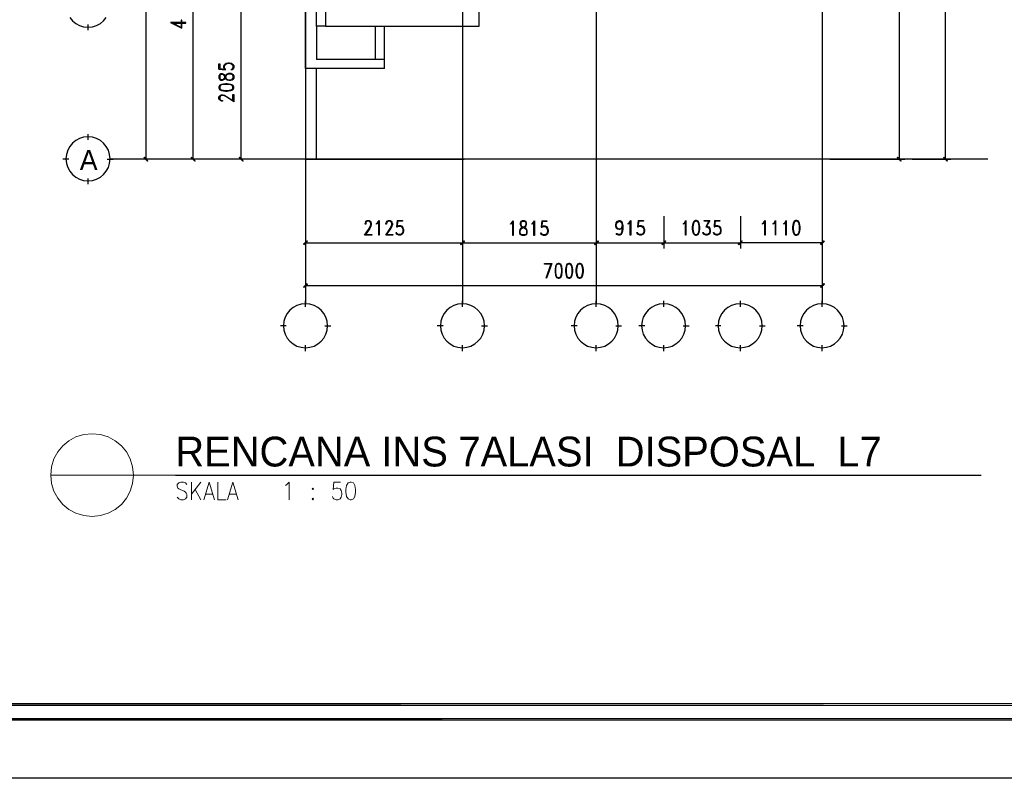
# Model space of a CAD drawing. Header units: millimetres. Extents: x 0 to 420, y 0 to 297.
# Tile 27 of 73: x 197 to 330, y 0 to 103. Entities that reach past the tile are written whole.
import ezdxf

# ---------------------------------------------------------------- set-up
doc = ezdxf.new("R2010")
doc.units = ezdxf.units.MM
for name, color, linetype in [('FILL_000000', 7, 'Continuous'), ('LINE_000000', 7, 'Continuous'), ('TEXT', 7, 'Continuous')]:
    doc.layers.add(name, color=color, linetype=linetype)

msp = doc.modelspace()

# ---------------------------------------------------------------- hatches: boundary and pattern name
at = {"layer": 'FILL_000000'}
h = msp.add_hatch(color=7, dxfattribs=at)
h.dxf.hatch_style = 1
h.paths.add_polyline_path([(213.87, 84.16), (213.78, 84.12), (214.33, 83.65), (213.87, 84.16)])
h = msp.add_hatch(color=7, dxfattribs=at)
h.dxf.hatch_style = 1
h.paths.add_polyline_path([(213.78, 84.12), (214.33, 83.65), (214.29, 83.61), (213.78, 84.12)])
h = msp.add_hatch(color=7, dxfattribs=at)
h.dxf.hatch_style = 1
h.paths.add_polyline_path([(220.22, 84.16), (220.18, 84.12), (220.73, 83.65), (220.22, 84.16)])
h = msp.add_hatch(color=7, dxfattribs=at)
h.dxf.hatch_style = 1
h.paths.add_polyline_path([(220.18, 84.12), (220.73, 83.65), (220.68, 83.61), (220.18, 84.12)])
h = msp.add_hatch(color=7, dxfattribs=at)
h.dxf.hatch_style = 1
h.paths.add_polyline_path([(226.74, 84.16), (226.7, 84.12), (227.25, 83.65), (226.74, 84.16)])
h = msp.add_hatch(color=7, dxfattribs=at)
h.dxf.hatch_style = 1
h.paths.add_polyline_path([(226.7, 84.12), (227.25, 83.65), (227.2, 83.61), (226.7, 84.12)])
h = msp.add_hatch(color=7, dxfattribs=at)
h.dxf.hatch_style = 1
h.paths.add_polyline_path([(315.89, 84.16), (315.85, 84.12), (316.4, 83.65), (315.89, 84.16)])
h = msp.add_hatch(color=7, dxfattribs=at)
h.dxf.hatch_style = 1
h.paths.add_polyline_path([(315.85, 84.12), (316.4, 83.65), (316.36, 83.61), (315.85, 84.12)])
h = msp.add_hatch(color=7, dxfattribs=at)
h.dxf.hatch_style = 1
h.paths.add_polyline_path([(322.16, 84.16), (322.11, 84.12), (322.66, 83.65), (322.16, 84.16)])
h = msp.add_hatch(color=7, dxfattribs=at)
h.dxf.hatch_style = 1
h.paths.add_polyline_path([(322.11, 84.12), (322.66, 83.65), (322.62, 83.61), (322.11, 84.12)])
h = msp.add_hatch(color=7, dxfattribs=at)
h.dxf.hatch_style = 1
h.paths.add_polyline_path([(235.92, 72.81), (235.46, 72.26), (235.42, 72.35), (235.92, 72.81)])
h = msp.add_hatch(color=7, dxfattribs=at)
h.dxf.hatch_style = 1
h.paths.add_polyline_path([(235.97, 72.77), (235.92, 72.81), (235.46, 72.26), (235.97, 72.77)])
h = msp.add_hatch(color=7, dxfattribs=at)
h.dxf.hatch_style = 1
h.paths.add_polyline_path([(256.67, 72.35), (256.71, 72.26), (257.17, 72.81), (256.67, 72.35)])
h = msp.add_hatch(color=7, dxfattribs=at)
h.dxf.hatch_style = 1
h.paths.add_polyline_path([(257.17, 72.81), (256.71, 72.26), (256.67, 72.31), (257.17, 72.81)])
h = msp.add_hatch(color=7, dxfattribs=at)
h.dxf.hatch_style = 1
h.paths.add_polyline_path([(256.71, 72.26), (257.17, 72.81), (257.22, 72.77), (256.71, 72.26)])
h = msp.add_hatch(color=7, dxfattribs=at)
h.dxf.hatch_style = 1
h.paths.add_polyline_path([(257.22, 72.73), (257.17, 72.81), (256.71, 72.26), (257.22, 72.73)])
h = msp.add_hatch(color=7, dxfattribs=at)
h.dxf.hatch_style = 1
h.paths.add_polyline_path([(275.34, 72.81), (274.87, 72.26), (274.83, 72.35), (275.34, 72.81)])
h = msp.add_hatch(color=7, dxfattribs=at)
h.dxf.hatch_style = 1
h.paths.add_polyline_path([(274.83, 72.31), (274.87, 72.26), (275.34, 72.81), (274.83, 72.31)])
h = msp.add_hatch(color=7, dxfattribs=at)
h.dxf.hatch_style = 1
h.paths.add_polyline_path([(275.38, 72.77), (275.34, 72.81), (274.87, 72.26), (275.38, 72.77)])
h = msp.add_hatch(color=7, dxfattribs=at)
h.dxf.hatch_style = 1
h.paths.add_polyline_path([(274.87, 72.26), (275.34, 72.81), (275.38, 72.73), (274.87, 72.26)])
h = msp.add_hatch(color=7, dxfattribs=at)
h.dxf.hatch_style = 1
h.paths.add_polyline_path([(283.97, 72.35), (284.01, 72.26), (284.48, 72.81), (283.97, 72.35)])
h = msp.add_hatch(color=7, dxfattribs=at)
h.dxf.hatch_style = 1
h.paths.add_polyline_path([(284.48, 72.81), (284.01, 72.26), (283.97, 72.35), (284.48, 72.81)])
h = msp.add_hatch(color=7, dxfattribs=at)
h.dxf.hatch_style = 1
h.paths.add_polyline_path([(284.01, 72.26), (284.48, 72.81), (284.52, 72.77), (284.01, 72.26)])
h = msp.add_hatch(color=7, dxfattribs=at)
h.dxf.hatch_style = 1
h.paths.add_polyline_path([(284.52, 72.77), (284.48, 72.81), (284.01, 72.26), (284.52, 72.77)])
h = msp.add_hatch(color=7, dxfattribs=at)
h.dxf.hatch_style = 1
h.paths.add_polyline_path([(294.3, 72.35), (294.39, 72.26), (294.81, 72.81), (294.3, 72.35)])
h = msp.add_hatch(color=7, dxfattribs=at)
h.dxf.hatch_style = 1
h.paths.add_polyline_path([(294.81, 72.81), (294.39, 72.26), (294.3, 72.35), (294.81, 72.81)])
h = msp.add_hatch(color=7, dxfattribs=at)
h.dxf.hatch_style = 1
h.paths.add_polyline_path([(294.39, 72.26), (294.81, 72.81), (294.85, 72.77), (294.39, 72.26)])
h = msp.add_hatch(color=7, dxfattribs=at)
h.dxf.hatch_style = 1
h.paths.add_polyline_path([(294.85, 72.77), (294.81, 72.81), (294.39, 72.26), (294.85, 72.77)])
h = msp.add_hatch(color=7, dxfattribs=at)
h.dxf.hatch_style = 1
h.paths.add_polyline_path([(305.44, 72.35), (305.48, 72.26), (305.9, 72.81), (305.44, 72.35)])
h = msp.add_hatch(color=7, dxfattribs=at)
h.dxf.hatch_style = 1
h.paths.add_polyline_path([(305.48, 72.26), (305.9, 72.81), (305.99, 72.77), (305.48, 72.26)])
h = msp.add_hatch(color=7, dxfattribs=at)
h.dxf.hatch_style = 1
h.paths.add_polyline_path([(235.92, 67.06), (235.46, 66.51), (235.42, 66.55), (235.92, 67.06)])
h = msp.add_hatch(color=7, dxfattribs=at)
h.dxf.hatch_style = 1
h.paths.add_polyline_path([(235.97, 66.97), (235.92, 67.06), (235.46, 66.51), (235.97, 66.97)])
h = msp.add_hatch(color=7, dxfattribs=at)
h.dxf.hatch_style = 1
h.paths.add_polyline_path([(305.44, 66.55), (305.48, 66.51), (305.9, 67.06), (305.44, 66.55)])
h = msp.add_hatch(color=7, dxfattribs=at)
h.dxf.hatch_style = 1
h.paths.add_polyline_path([(305.48, 66.51), (305.9, 67.06), (305.99, 66.97), (305.48, 66.51)])
h = msp.add_hatch(color=7, dxfattribs=at)
h.dxf.hatch_style = 1
h.paths.add_polyline_path([(19.64, 10.12), (19.43, 9.86), (363.18, 10.12), (19.64, 10.12)])
h = msp.add_hatch(color=7, dxfattribs=at)
h.dxf.hatch_style = 1
h.paths.add_polyline_path([(19.43, 9.86), (363.18, 10.12), (363.18, 9.86), (19.43, 9.86)])
h = msp.add_hatch(color=7, dxfattribs=at)
h.dxf.hatch_style = 1
h.paths.add_polyline_path([(17.65, 8.09), (17.4, 7.87), (412.07, 8.09), (17.65, 8.09)])
h = msp.add_hatch(color=7, dxfattribs=at)
h.dxf.hatch_style = 1
h.paths.add_polyline_path([(17.4, 7.87), (412.07, 8.09), (412.28, 7.87), (17.4, 7.87)])

# ---------------------------------------------------------------- linework, layer by layer
at = {"layer": 'LINE_000000', "lineweight": 25}
for p, q in [((235.71, 255.65), (235.71, 64.3)), ((305.69, 255.65), (305.69, 64.3)), ((256.96, 246.63), (256.96, 64.3)), ((275.08, 246.63), (275.08, 64.3)), ((214.08, 83.9), (214.08, 243.88)), ((316.15, 83.9), (316.15, 134.62)), ((322.41, 83.9), (322.41, 134.62)), ((220.43, 124.63), (220.43, 83.9)), ((238.38, 123.87), (238.38, 101.9)), ((226.95, 83.9), (226.95, 104.73)), ((206.25, 101.35), (206.25, 102.15)), ((238.38, 101.9), (237.19, 101.9)), ((237.19, 101.9), (237.19, 97.41)), ((245.19, 97.41), (245.19, 101.9)), ((246.38, 97.41), (246.38, 101.9)), ((223.94, 96.1), (224.83, 96.01)), ((225.85, 96.22), (225.68, 96.01)), ((235.71, 96.18), (235.71, 83.9)), ((225.85, 95.25), (225.68, 95.46)), ((225.68, 94.61), (225.85, 94.83)), ((206.25, 86.49), (206.25, 87.29)), ((203.62, 83.9), (202.82, 83.9)), ((208.83, 83.9), (209.63, 83.9)), ((328.13, 83.9), (209.21, 83.9)), ((218.69, 83.9), (213.32, 83.9)), ((225.21, 83.9), (219.71, 83.9)), ((234.7, 83.9), (226.23, 83.9)), ((237.19, 83.9), (257.17, 83.9)), ((306.71, 83.9), (316.87, 83.9)), ((317.88, 83.9), (323.13, 83.9)), ((206.25, 80.48), (206.25, 81.28)), ((235.71, 76.16), (235.71, 71.8)), ((256.96, 76.16), (256.96, 71.8)), ((256.96, 76.16), (256.96, 71.76)), ((275.08, 76.16), (275.08, 71.8)), ((275.08, 76.16), (275.08, 71.76)), ((284.23, 76.16), (284.23, 71.8)), ((284.23, 76.16), (284.23, 71.8)), ((294.6, 76.16), (294.6, 71.8)), ((294.6, 76.16), (294.6, 71.8)), ((305.69, 76.16), (305.69, 71.8)), ((248.12, 75.57), (248.03, 74.72)), ((267.72, 75.52), (267.63, 74.68)), ((280.75, 75.57), (280.67, 74.72)), ((290.36, 75.57), (289.9, 74.72)), ((291.08, 75.57), (291.04, 74.72)), ((248.24, 73.66), (248.03, 73.83)), ((264.75, 73.79), (264.96, 73.62)), ((265.43, 73.62), (265.64, 73.79)), ((267.84, 73.62), (267.63, 73.79)), ((280.88, 73.66), (280.67, 73.83)), ((289.81, 73.66), (289.6, 73.83)), ((291.25, 73.66), (291.04, 73.83)), ((235.71, 72.56), (256.96, 72.56)), ((275.08, 72.52), (256.96, 72.52)), ((275.08, 72.56), (284.23, 72.56)), ((284.23, 72.56), (294.6, 72.56)), ((305.69, 72.56), (294.6, 72.56)), ((235.71, 71.08), (235.71, 66)), ((305.69, 71.08), (305.69, 66)), ((235.71, 66.76), (305.69, 66.76)), ((235.71, 63.88), (235.71, 64.69)), ((256.96, 63.88), (256.96, 64.69)), ((275.08, 63.88), (275.08, 64.69)), ((284.23, 63.88), (284.23, 64.69)), ((294.6, 63.88), (294.6, 64.69)), ((305.69, 63.88), (305.69, 64.69)), ((233.09, 61.3), (232.28, 61.3)), ((238.29, 61.3), (239.1, 61.3)), ((254.34, 61.3), (253.53, 61.3)), ((259.55, 61.3), (260.35, 61.3)), ((272.5, 61.3), (271.7, 61.3)), ((277.71, 61.3), (278.51, 61.3)), ((281.64, 61.3), (280.84, 61.3)), ((286.85, 61.3), (287.66, 61.3)), ((291.97, 61.3), (291.21, 61.3)), ((297.18, 61.3), (297.98, 61.3)), ((303.11, 61.3), (302.3, 61.3)), ((308.31, 61.3), (309.08, 61.3)), ((235.71, 57.87), (235.71, 58.67)), ((256.96, 57.87), (256.96, 58.67)), ((275.08, 57.87), (275.08, 58.67)), ((284.23, 57.87), (284.23, 58.67)), ((294.6, 57.87), (294.6, 58.67)), ((305.69, 57.87), (305.69, 58.67)), ((218.06, 41.06), (327.24, 41.06))]:
    msp.add_line(p, q, dxfattribs=at)
at = {"layer": 'LINE_000000', "lineweight": 18}
for p, q in [((201.17, 41.06), (218.06, 41.06)), ((220.26, 40.13), (220.26, 37.72)), ((221.53, 40.13), (220.26, 38.52)), ((220.73, 39.12), (221.53, 37.72)), ((222.17, 38.52), (223.1, 38.52)), ((225.38, 38.52), (226.31, 38.52))]:
    msp.add_line(p, q, dxfattribs=at)
at = {"layer": 'LINE_000000', "lineweight": 25}
for points in [[(0.21, 0), (0.21, 296.93), (420.16, 296.93), (420.16, 0), (0.21, 0)], [(223.94, 94.87), (224.07, 94.66), (224.24, 94.61), (224.45, 94.61), (224.62, 94.66), (224.71, 94.74), (224.83, 94.87), (224.92, 95.17), (225, 95.33), (225.09, 95.38), (225.3, 95.46), (225.59, 95.46), (225.76, 95.38), (225.85, 95.17), (225.85, 94.87), (225.76, 94.66), (225.59, 94.61), (225.3, 94.61), (225.09, 94.66), (225, 94.74), (224.92, 94.87), (224.83, 95.17), (224.71, 95.33), (224.62, 95.38), (224.45, 95.46), (224.24, 95.46), (224.07, 95.38), (223.94, 95.17), (223.94, 94.87)], [(223.94, 93.51), (224.07, 93.3), (224.32, 93.18), (224.83, 93.09), (225.09, 93.09), (225.59, 93.18), (225.85, 93.3), (225.98, 93.51), (225.98, 93.68), (225.85, 93.9), (225.59, 94.02), (225.09, 94.11), (224.83, 94.11), (224.32, 94.02), (224.07, 93.9), (223.94, 93.68), (223.94, 93.51)], [(209.21, 83.93), (209.15, 84.53), (208.98, 85.09), (208.7, 85.59), (208.34, 86.04), (207.9, 86.4), (207.39, 86.68), (206.83, 86.85), (206.23, 86.91), (205.63, 86.85), (205.07, 86.68), (204.56, 86.4), (204.12, 86.04), (203.75, 85.59), (203.48, 85.09), (203.3, 84.53), (203.24, 83.93), (203.3, 83.32), (203.48, 82.76), (203.75, 82.26), (204.12, 81.82), (204.56, 81.45), (205.07, 81.18), (205.63, 81), (206.23, 80.94), (206.83, 81), (207.39, 81.18), (207.9, 81.45), (208.34, 81.82), (208.7, 82.26), (208.98, 82.76), (209.15, 83.32), (209.21, 83.93)], [(245.66, 73.58), (245.62, 73.58), (245.62, 75.35), (245.45, 75.18), (245.32, 75.1), (245.32, 75.18), (245.45, 75.27), (245.66, 75.57), (245.66, 73.58)], [(263.82, 73.53), (263.78, 73.53), (263.78, 75.31), (263.61, 75.14), (263.48, 75.06), (263.48, 75.14), (263.61, 75.23), (263.82, 75.52), (263.82, 73.53)], [(265.05, 75.52), (264.84, 75.44), (264.75, 75.23), (264.75, 75.06), (264.84, 74.85), (264.92, 74.76), (265.05, 74.68), (265.35, 74.55), (265.47, 74.46), (265.56, 74.38), (265.64, 74.17), (265.64, 73.91), (265.56, 73.7), (265.35, 73.62), (265.05, 73.62), (264.84, 73.7), (264.75, 73.91), (264.75, 74.17), (264.84, 74.38), (264.92, 74.46), (265.05, 74.55), (265.35, 74.68), (265.47, 74.76), (265.56, 74.85), (265.64, 75.06), (265.64, 75.23), (265.56, 75.44), (265.35, 75.52), (265.05, 75.52)], [(266.7, 73.53), (266.62, 73.53), (266.62, 75.31), (266.49, 75.14), (266.36, 75.06), (266.36, 75.14), (266.49, 75.23), (266.7, 75.52), (266.7, 73.53)], [(279.74, 73.58), (279.65, 73.58), (279.65, 75.35), (279.53, 75.18), (279.4, 75.1), (279.4, 75.18), (279.53, 75.27), (279.74, 75.57), (279.74, 73.58)], [(287.23, 73.58), (287.19, 73.58), (287.19, 75.35), (287.02, 75.18), (286.89, 75.1), (286.89, 75.18), (287.02, 75.27), (287.23, 75.57), (287.23, 73.58)], [(288.54, 75.57), (288.33, 75.48), (288.16, 75.18), (288.08, 74.72), (288.08, 74.42), (288.16, 73.96), (288.33, 73.66), (288.54, 73.58), (288.67, 73.58), (288.88, 73.66), (289.01, 73.96), (289.09, 74.42), (289.09, 74.72), (289.01, 75.18), (288.88, 75.48), (288.67, 75.57), (288.54, 75.57)], [(297.98, 73.58), (297.9, 73.58), (297.9, 75.35), (297.73, 75.18), (297.6, 75.1), (297.6, 75.18), (297.73, 75.27), (297.98, 75.57), (297.98, 73.58)], [(299.38, 73.58), (299.34, 73.58), (299.34, 75.35), (299.17, 75.18), (299.04, 75.1), (299.04, 75.18), (299.17, 75.27), (299.38, 75.57), (299.38, 73.58)], [(300.82, 73.58), (300.74, 73.58), (300.74, 75.35), (300.61, 75.18), (300.48, 75.1), (300.48, 75.18), (300.61, 75.27), (300.82, 75.57), (300.82, 73.58)], [(302.09, 75.57), (301.88, 75.48), (301.75, 75.18), (301.67, 74.72), (301.67, 74.42), (301.75, 73.96), (301.88, 73.66), (302.09, 73.58), (302.26, 73.58), (302.47, 73.66), (302.6, 73.96), (302.68, 74.42), (302.68, 74.72), (302.6, 75.18), (302.47, 75.48), (302.26, 75.57), (302.09, 75.57)], [(269.92, 69.77), (269.71, 69.68), (269.54, 69.38), (269.49, 68.92), (269.49, 68.62), (269.54, 68.16), (269.71, 67.86), (269.92, 67.78), (270.04, 67.78), (270.26, 67.86), (270.43, 68.16), (270.47, 68.62), (270.47, 68.92), (270.43, 69.38), (270.26, 69.68), (270.04, 69.77), (269.92, 69.77)], [(271.36, 69.77), (271.1, 69.68), (270.98, 69.38), (270.89, 68.92), (270.89, 68.62), (270.98, 68.16), (271.1, 67.86), (271.36, 67.78), (271.48, 67.78), (271.7, 67.86), (271.82, 68.16), (271.91, 68.62), (271.91, 68.92), (271.82, 69.38), (271.7, 69.68), (271.48, 69.77), (271.36, 69.77)], [(272.75, 69.77), (272.54, 69.68), (272.42, 69.38), (272.33, 68.92), (272.33, 68.62), (272.42, 68.16), (272.54, 67.86), (272.75, 67.78), (272.92, 67.78), (273.13, 67.86), (273.26, 68.16), (273.35, 68.62), (273.35, 68.92), (273.26, 69.38), (273.13, 69.68), (272.92, 69.77), (272.75, 69.77)], [(238.68, 61.32), (238.61, 61.92), (238.44, 62.48), (238.17, 62.99), (237.8, 63.43), (237.36, 63.79), (236.85, 64.07), (236.29, 64.24), (235.69, 64.3), (235.09, 64.24), (234.53, 64.07), (234.02, 63.79), (233.58, 63.43), (233.22, 62.99), (232.94, 62.48), (232.77, 61.92), (232.71, 61.32), (232.77, 60.72), (232.94, 60.16), (233.22, 59.65), (233.58, 59.21), (234.02, 58.85), (234.53, 58.57), (235.09, 58.4), (235.69, 58.34), (236.29, 58.4), (236.85, 58.57), (237.36, 58.85), (237.8, 59.21), (238.17, 59.65), (238.44, 60.16), (238.61, 60.72), (238.68, 61.32)], [(259.93, 61.32), (259.87, 61.92), (259.69, 62.48), (259.42, 62.99), (259.05, 63.43), (258.61, 63.79), (258.1, 64.07), (257.54, 64.24), (256.94, 64.3), (256.34, 64.24), (255.78, 64.07), (255.27, 63.79), (254.83, 63.43), (254.47, 62.99), (254.19, 62.48), (254.02, 61.92), (253.96, 61.32), (254.02, 60.72), (254.19, 60.16), (254.47, 59.65), (254.83, 59.21), (255.27, 58.85), (255.78, 58.57), (256.34, 58.4), (256.94, 58.34), (257.54, 58.4), (258.1, 58.57), (258.61, 58.85), (259.05, 59.21), (259.42, 59.65), (259.69, 60.16), (259.87, 60.72), (259.93, 61.32)], [(278.05, 61.32), (277.98, 61.92), (277.81, 62.48), (277.54, 62.99), (277.17, 63.43), (276.73, 63.79), (276.22, 64.07), (275.66, 64.24), (275.06, 64.3), (274.46, 64.24), (273.9, 64.07), (273.39, 63.79), (272.95, 63.43), (272.59, 62.99), (272.31, 62.48), (272.14, 61.92), (272.08, 61.32), (272.14, 60.72), (272.31, 60.16), (272.59, 59.65), (272.95, 59.21), (273.39, 58.85), (273.9, 58.57), (274.46, 58.4), (275.06, 58.34), (275.66, 58.4), (276.22, 58.57), (276.73, 58.85), (277.17, 59.21), (277.54, 59.65), (277.81, 60.16), (277.98, 60.72), (278.05, 61.32)], [(287.19, 61.32), (287.13, 61.92), (286.95, 62.48), (286.68, 62.99), (286.32, 63.43), (285.87, 63.79), (285.37, 64.07), (284.81, 64.24), (284.2, 64.3), (283.6, 64.24), (283.04, 64.07), (282.54, 63.79), (282.09, 63.43), (281.73, 62.99), (281.45, 62.48), (281.28, 61.92), (281.22, 61.32), (281.28, 60.72), (281.45, 60.16), (281.73, 59.65), (282.09, 59.21), (282.54, 58.85), (283.04, 58.57), (283.6, 58.4), (284.2, 58.34), (284.81, 58.4), (285.37, 58.57), (285.87, 58.85), (286.32, 59.21), (286.68, 59.65), (286.95, 60.16), (287.13, 60.72), (287.19, 61.32)], [(297.56, 61.32), (297.5, 61.92), (297.33, 62.48), (297.05, 62.99), (296.69, 63.43), (296.25, 63.79), (295.74, 64.07), (295.18, 64.24), (294.58, 64.3), (293.98, 64.24), (293.41, 64.07), (292.91, 63.79), (292.47, 63.43), (292.1, 62.99), (291.83, 62.48), (291.65, 61.92), (291.59, 61.32), (291.65, 60.72), (291.83, 60.16), (292.1, 59.65), (292.47, 59.21), (292.91, 58.85), (293.41, 58.57), (293.98, 58.4), (294.58, 58.34), (295.18, 58.4), (295.74, 58.57), (296.25, 58.85), (296.69, 59.21), (297.05, 59.65), (297.33, 60.16), (297.5, 60.72), (297.56, 61.32)], [(308.65, 61.32), (308.59, 61.92), (308.42, 62.48), (308.14, 62.99), (307.78, 63.43), (307.34, 63.79), (306.83, 64.07), (306.27, 64.24), (305.67, 64.3), (305.07, 64.24), (304.51, 64.07), (304, 63.79), (303.56, 63.43), (303.19, 62.99), (302.92, 62.48), (302.74, 61.92), (302.68, 61.32), (302.74, 60.72), (302.92, 60.16), (303.19, 59.65), (303.56, 59.21), (304, 58.85), (304.51, 58.57), (305.07, 58.4), (305.67, 58.34), (306.27, 58.4), (306.83, 58.57), (307.34, 58.85), (307.78, 59.21), (308.14, 59.65), (308.42, 60.16), (308.59, 60.72), (308.65, 61.32)]]:
    msp.add_lwpolyline(points, close=True, dxfattribs=at)
for points in [[(237.19, 101.9), (237.19, 117.39), (237.19, 123.87)], [(238.38, 101.9), (259.21, 101.9), (259.21, 123.87)], [(203.75, 103.09), (204.12, 102.64), (204.56, 102.28), (205.07, 102), (205.63, 101.83), (206.23, 101.77), (206.83, 101.83), (207.39, 102), (207.9, 102.28), (208.34, 102.64), (208.7, 103.09)], [(246.38, 96.18), (235.71, 96.18), (235.71, 103.89)], [(218.95, 101.68), (217.72, 102.32), (219.46, 102.32), (219.46, 102.4), (217.42, 102.4), (218.95, 101.64), (218.95, 102.7), (218.86, 102.7), (218.86, 101.68)], [(246.38, 96.18), (246.38, 97.41), (237.19, 97.41)], [(223.94, 96.1), (223.94, 96.82), (224.07, 96.82), (224.07, 96.18), (224.71, 96.1), (224.62, 96.31), (224.62, 96.52), (224.71, 96.73), (224.92, 96.9), (225.21, 96.94), (225.38, 96.94), (225.68, 96.9), (225.85, 96.73), (225.98, 96.52), (225.98, 96.31), (225.85, 96.1), (225.76, 96.01), (225.59, 95.97), (225.59, 96.01)], [(224.83, 96.01), (224.83, 96.1), (224.71, 96.22), (224.71, 96.52), (224.83, 96.73), (225.09, 96.9)], [(224.71, 96.6), (224.92, 96.82), (225.21, 96.9), (225.38, 96.9), (225.68, 96.82), (225.85, 96.6)], [(225.47, 96.9), (225.76, 96.73), (225.85, 96.52), (225.85, 96.31), (225.76, 96.1), (225.59, 96.01)], [(235.71, 83.9), (237.19, 83.9), (237.19, 96.18)], [(224.07, 94.74), (224.24, 94.66), (224.45, 94.66), (224.62, 94.74), (224.71, 94.87), (224.83, 95.17), (224.92, 95.33), (225.09, 95.46), (225.3, 95.55), (225.59, 95.55), (225.76, 95.46), (225.85, 95.38), (225.98, 95.17), (225.98, 94.87), (225.85, 94.66), (225.76, 94.61), (225.59, 94.53), (225.3, 94.53), (225.09, 94.61), (224.92, 94.74), (224.83, 94.87), (224.71, 95.17), (224.62, 95.33), (224.45, 95.38), (224.24, 95.38), (224.07, 95.33)], [(224.16, 95.38), (224.07, 95.17), (224.07, 94.87), (224.16, 94.66)], [(225.85, 93.81), (225.59, 93.94), (225.09, 94.02), (224.83, 94.02), (224.32, 93.94), (224.07, 93.81)], [(224.16, 93.9), (224.07, 93.68), (224.07, 93.51), (224.16, 93.3)], [(224.07, 93.39), (224.32, 93.26), (224.83, 93.18), (225.09, 93.18), (225.59, 93.26), (225.85, 93.39)], [(225.76, 93.3), (225.85, 93.51), (225.85, 93.68), (225.76, 93.9)], [(225.85, 91.74), (225.85, 92.67), (225.98, 92.67), (225.98, 91.65), (225, 92.33), (224.71, 92.46), (224.54, 92.54), (224.32, 92.54), (224.16, 92.46), (224.07, 92.33), (224.07, 92.03), (224.16, 91.91), (224.32, 91.82), (224.45, 91.82), (224.45, 91.74), (224.32, 91.74), (224.16, 91.82), (224.07, 91.91), (223.94, 92.03), (223.94, 92.33), (224.07, 92.46), (224.16, 92.54), (224.32, 92.58), (224.54, 92.58), (224.71, 92.54), (225, 92.37), (225.98, 91.74)], [(243.76, 73.66), (244.69, 73.66), (244.69, 73.58), (243.67, 73.58), (244.31, 74.51), (244.47, 74.8), (244.52, 74.97), (244.52, 75.18), (244.47, 75.35), (244.31, 75.48), (244.05, 75.48), (243.88, 75.35), (243.84, 75.18), (243.84, 75.1), (243.76, 75.1), (243.76, 75.18), (243.84, 75.35), (243.88, 75.48), (244.05, 75.57), (244.31, 75.57), (244.47, 75.48), (244.52, 75.35), (244.6, 75.18), (244.6, 74.97), (244.52, 74.8), (244.39, 74.51), (243.76, 73.58)], [(246.59, 73.66), (247.52, 73.66), (247.52, 73.58), (246.55, 73.58), (247.18, 74.51), (247.31, 74.8), (247.4, 74.97), (247.4, 75.18), (247.31, 75.35), (247.18, 75.48), (246.89, 75.48), (246.76, 75.35), (246.68, 75.18), (246.68, 75.1), (246.59, 75.1), (246.59, 75.18), (246.68, 75.35), (246.76, 75.48), (246.89, 75.57), (247.18, 75.57), (247.31, 75.48), (247.4, 75.35), (247.48, 75.18), (247.48, 74.97), (247.4, 74.8), (247.27, 74.51), (246.59, 73.58)], [(248.12, 75.57), (248.84, 75.57), (248.84, 75.48), (248.16, 75.48), (248.12, 74.8), (248.33, 74.89), (248.54, 74.89), (248.75, 74.8), (248.88, 74.59), (248.96, 74.34), (248.96, 74.13), (248.88, 73.83), (248.75, 73.66), (248.54, 73.58), (248.33, 73.58), (248.12, 73.66), (248.03, 73.74), (247.95, 73.96), (248.03, 73.96)], [(248.03, 74.72), (248.12, 74.72), (248.24, 74.8), (248.54, 74.8), (248.75, 74.72), (248.88, 74.42)], [(248.62, 74.8), (248.84, 74.59), (248.88, 74.34), (248.88, 74.13), (248.84, 73.83), (248.62, 73.66)], [(264.92, 75.44), (264.84, 75.23), (264.84, 75.06), (264.92, 74.85), (265.05, 74.76), (265.35, 74.68), (265.47, 74.55), (265.64, 74.38), (265.68, 74.17), (265.68, 73.91), (265.64, 73.7), (265.56, 73.62), (265.35, 73.53), (265.05, 73.53), (264.84, 73.62), (264.75, 73.7), (264.71, 73.91), (264.71, 74.17), (264.75, 74.38), (264.92, 74.55), (265.05, 74.68), (265.35, 74.76), (265.47, 74.85), (265.56, 75.06), (265.56, 75.23), (265.47, 75.44)], [(265.56, 75.31), (265.35, 75.44), (265.05, 75.44), (264.84, 75.31)], [(267.72, 75.52), (268.39, 75.52), (268.39, 75.44), (267.76, 75.44), (267.72, 74.76), (267.93, 74.85), (268.14, 74.85), (268.35, 74.76), (268.48, 74.55), (268.56, 74.29), (268.56, 74.08), (268.48, 73.79), (268.35, 73.62), (268.14, 73.53), (267.93, 73.53), (267.72, 73.62), (267.63, 73.7), (267.55, 73.91), (267.63, 73.91)], [(267.63, 74.68), (267.72, 74.68), (267.84, 74.76), (268.14, 74.76), (268.35, 74.68), (268.48, 74.38)], [(268.18, 74.76), (268.39, 74.55), (268.48, 74.29), (268.48, 74.08), (268.39, 73.79), (268.18, 73.62)], [(278.6, 74.59), (278.47, 74.42), (278.26, 74.34), (278.17, 74.34), (277.96, 74.42), (277.79, 74.59), (277.75, 74.89), (277.75, 74.97), (277.79, 75.27), (277.96, 75.48), (278.17, 75.57), (278.26, 75.57), (278.47, 75.48), (278.6, 75.27), (278.68, 74.89), (278.68, 74.42), (278.6, 73.96), (278.47, 73.66), (278.26, 73.58), (278.09, 73.58), (277.88, 73.66), (277.79, 73.83), (277.88, 73.83), (277.96, 73.66)], [(278.09, 74.42), (277.88, 74.59), (277.79, 74.89), (277.79, 74.97), (277.88, 75.27), (278.09, 75.48)], [(277.79, 75.1), (277.96, 75.35), (278.17, 75.48), (278.26, 75.48), (278.47, 75.35), (278.6, 75.1)], [(278.6, 74.8), (278.47, 74.51), (278.26, 74.42), (278.17, 74.42), (277.96, 74.51), (277.79, 74.8)], [(278.3, 75.48), (278.51, 75.27), (278.6, 74.89), (278.6, 74.42), (278.51, 73.96), (278.38, 73.66)], [(278.6, 74.89), (278.51, 74.59), (278.3, 74.42)], [(280.75, 75.57), (281.47, 75.57), (281.47, 75.48), (280.8, 75.48), (280.75, 74.8), (280.97, 74.89), (281.18, 74.89), (281.39, 74.8), (281.52, 74.59), (281.6, 74.34), (281.6, 74.13), (281.52, 73.83), (281.39, 73.66), (281.18, 73.58), (280.97, 73.58), (280.75, 73.66), (280.67, 73.74), (280.59, 73.96), (280.67, 73.96)], [(280.67, 74.72), (280.75, 74.72), (280.88, 74.8), (281.18, 74.8), (281.39, 74.72), (281.52, 74.42)], [(281.22, 74.8), (281.47, 74.59), (281.52, 74.34), (281.52, 74.13), (281.47, 73.83), (281.22, 73.66)], [(288.37, 75.48), (288.25, 75.18), (288.16, 74.72), (288.16, 74.42), (288.25, 73.96), (288.37, 73.66)], [(288.88, 75.35), (288.67, 75.48), (288.54, 75.48), (288.33, 75.35)], [(288.8, 73.66), (288.97, 73.96), (289.01, 74.42), (289.01, 74.72), (288.97, 75.18), (288.8, 75.48)], [(289.94, 74.8), (290.11, 74.8), (290.32, 74.72), (290.45, 74.51), (290.53, 74.21), (290.53, 74.13), (290.45, 73.83), (290.32, 73.66), (290.11, 73.58), (289.9, 73.58), (289.69, 73.66), (289.6, 73.74), (289.52, 73.96), (289.6, 73.96)], [(290.36, 75.48), (289.69, 75.48), (289.69, 75.57), (290.45, 75.57), (289.94, 74.72)], [(289.9, 74.72), (290.11, 74.72), (290.32, 74.59), (290.45, 74.34)], [(290.15, 74.72), (290.36, 74.51), (290.45, 74.21), (290.45, 74.13), (290.36, 73.83), (290.15, 73.66)], [(291.08, 75.57), (291.8, 75.57), (291.8, 75.48), (291.17, 75.48), (291.08, 74.8), (291.3, 74.89), (291.51, 74.89), (291.72, 74.8), (291.89, 74.59), (291.97, 74.34), (291.97, 74.13), (291.89, 73.83), (291.72, 73.66), (291.51, 73.58), (291.3, 73.58), (291.08, 73.66), (291.04, 73.74), (290.96, 73.96), (291.04, 73.96)], [(291.04, 74.72), (291.08, 74.72), (291.25, 74.8), (291.51, 74.8), (291.72, 74.72), (291.89, 74.42)], [(291.59, 74.8), (291.8, 74.59), (291.89, 74.34), (291.89, 74.13), (291.8, 73.83), (291.59, 73.66)], [(301.96, 75.48), (301.84, 75.18), (301.75, 74.72), (301.75, 74.42), (301.84, 73.96), (301.96, 73.66)], [(302.47, 75.35), (302.26, 75.48), (302.09, 75.48), (301.88, 75.35)], [(302.39, 73.66), (302.56, 73.96), (302.6, 74.42), (302.6, 74.72), (302.56, 75.18), (302.39, 75.48)], [(248.88, 74.04), (248.75, 73.74), (248.54, 73.66), (248.33, 73.66), (248.12, 73.74), (248.03, 73.96)], [(268.48, 74), (268.35, 73.7), (268.14, 73.62), (267.93, 73.62), (267.72, 73.7), (267.63, 73.91)], [(278.47, 73.74), (278.26, 73.66), (278.09, 73.66), (277.88, 73.74)], [(281.52, 74.04), (281.39, 73.74), (281.18, 73.66), (280.97, 73.66), (280.75, 73.74), (280.67, 73.96)], [(288.33, 73.74), (288.54, 73.66), (288.67, 73.66), (288.88, 73.74)], [(290.45, 74.04), (290.32, 73.74), (290.11, 73.66), (289.9, 73.66), (289.69, 73.74), (289.6, 73.96)], [(291.89, 74.04), (291.72, 73.74), (291.51, 73.66), (291.3, 73.66), (291.08, 73.74), (291.04, 73.96)], [(301.88, 73.74), (302.09, 73.66), (302.26, 73.66), (302.47, 73.74)], [(268.99, 69.68), (268.05, 69.68), (268.05, 69.77), (269.07, 69.77), (268.35, 67.78), (268.27, 67.78), (268.99, 69.77)], [(269.75, 69.68), (269.62, 69.38), (269.54, 68.92), (269.54, 68.62), (269.62, 68.16), (269.75, 67.86)], [(270.26, 69.55), (270.04, 69.68), (269.92, 69.68), (269.71, 69.55)], [(270.21, 67.86), (270.34, 68.16), (270.43, 68.62), (270.43, 68.92), (270.34, 69.38), (270.21, 69.68)], [(271.19, 69.68), (271.06, 69.38), (270.98, 68.92), (270.98, 68.62), (271.06, 68.16), (271.19, 67.86)], [(271.7, 69.55), (271.48, 69.68), (271.36, 69.68), (271.1, 69.55)], [(271.61, 67.86), (271.78, 68.16), (271.82, 68.62), (271.82, 68.92), (271.78, 69.38), (271.61, 69.68)], [(272.63, 69.68), (272.5, 69.38), (272.42, 68.92), (272.42, 68.62), (272.5, 68.16), (272.63, 67.86)], [(273.13, 69.55), (272.92, 69.68), (272.75, 69.68), (272.54, 69.55)], [(273.05, 67.86), (273.18, 68.16), (273.26, 68.62), (273.26, 68.92), (273.18, 69.38), (273.05, 69.68)], [(269.71, 67.94), (269.92, 67.86), (270.04, 67.86), (270.26, 67.94)], [(271.1, 67.94), (271.36, 67.86), (271.48, 67.86), (271.7, 67.94)], [(272.54, 67.94), (272.75, 67.86), (272.92, 67.86), (273.13, 67.94)]]:
    msp.add_lwpolyline(points, dxfattribs=at)
at = {"layer": 'LINE_000000', "lineweight": 0}
for points in [[(213.87, 84.16), (213.78, 84.12), (214.33, 83.65), (213.87, 84.16)], [(213.78, 84.12), (214.33, 83.65), (214.29, 83.61), (213.78, 84.12)], [(220.22, 84.16), (220.18, 84.12), (220.73, 83.65), (220.22, 84.16)], [(220.18, 84.12), (220.73, 83.65), (220.68, 83.61), (220.18, 84.12)], [(226.74, 84.16), (226.7, 84.12), (227.25, 83.65), (226.74, 84.16)], [(226.7, 84.12), (227.25, 83.65), (227.2, 83.61), (226.7, 84.12)], [(315.89, 84.16), (315.85, 84.12), (316.4, 83.65), (315.89, 84.16)], [(315.85, 84.12), (316.4, 83.65), (316.36, 83.61), (315.85, 84.12)], [(322.16, 84.16), (322.11, 84.12), (322.66, 83.65), (322.16, 84.16)], [(322.11, 84.12), (322.66, 83.65), (322.62, 83.61), (322.11, 84.12)], [(235.92, 72.81), (235.46, 72.26), (235.42, 72.35), (235.92, 72.81)], [(235.97, 72.77), (235.92, 72.81), (235.46, 72.26), (235.97, 72.77)], [(256.67, 72.35), (256.71, 72.26), (257.17, 72.81), (256.67, 72.35)], [(257.17, 72.81), (256.71, 72.26), (256.67, 72.31), (257.17, 72.81)], [(256.71, 72.26), (257.17, 72.81), (257.22, 72.77), (256.71, 72.26)], [(257.22, 72.73), (257.17, 72.81), (256.71, 72.26), (257.22, 72.73)], [(275.34, 72.81), (274.87, 72.26), (274.83, 72.35), (275.34, 72.81)], [(274.83, 72.31), (274.87, 72.26), (275.34, 72.81), (274.83, 72.31)], [(275.38, 72.77), (275.34, 72.81), (274.87, 72.26), (275.38, 72.77)], [(274.87, 72.26), (275.34, 72.81), (275.38, 72.73), (274.87, 72.26)], [(283.97, 72.35), (284.01, 72.26), (284.48, 72.81), (283.97, 72.35)], [(284.48, 72.81), (284.01, 72.26), (283.97, 72.35), (284.48, 72.81)], [(284.01, 72.26), (284.48, 72.81), (284.52, 72.77), (284.01, 72.26)], [(284.52, 72.77), (284.48, 72.81), (284.01, 72.26), (284.52, 72.77)], [(294.3, 72.35), (294.39, 72.26), (294.81, 72.81), (294.3, 72.35)], [(294.81, 72.81), (294.39, 72.26), (294.3, 72.35), (294.81, 72.81)], [(294.39, 72.26), (294.81, 72.81), (294.85, 72.77), (294.39, 72.26)], [(294.85, 72.77), (294.81, 72.81), (294.39, 72.26), (294.85, 72.77)], [(305.44, 72.35), (305.48, 72.26), (305.9, 72.81), (305.44, 72.35)], [(305.48, 72.26), (305.9, 72.81), (305.99, 72.77), (305.48, 72.26)], [(235.92, 67.06), (235.46, 66.51), (235.42, 66.55), (235.92, 67.06)], [(235.97, 66.97), (235.92, 67.06), (235.46, 66.51), (235.97, 66.97)], [(305.44, 66.55), (305.48, 66.51), (305.9, 67.06), (305.44, 66.55)], [(305.48, 66.51), (305.9, 67.06), (305.99, 66.97), (305.48, 66.51)], [(19.64, 10.12), (19.43, 9.86), (363.18, 10.12), (19.64, 10.12)], [(19.43, 9.86), (363.18, 10.12), (363.18, 9.86), (19.43, 9.86)], [(17.65, 8.09), (17.4, 7.87), (412.07, 8.09), (17.65, 8.09)], [(17.4, 7.87), (412.07, 8.09), (412.28, 7.87), (17.4, 7.87)]]:
    msp.add_lwpolyline(points, close=True, dxfattribs=at)
at = {"layer": 'LINE_000000', "lineweight": 18}
for points in [[(212.39, 41.08), (212.27, 42.21), (211.95, 43.27), (211.43, 44.22), (210.74, 45.05), (209.91, 45.74), (208.96, 46.25), (207.91, 46.58), (206.78, 46.69), (205.65, 46.58), (204.59, 46.25), (203.64, 45.74), (202.81, 45.05), (202.13, 44.22), (201.61, 43.27), (201.28, 42.21), (201.17, 41.08), (201.28, 39.95), (201.61, 38.9), (202.13, 37.95), (202.81, 37.12), (203.64, 36.43), (204.59, 35.92), (205.65, 35.59), (206.78, 35.48), (207.91, 35.59), (208.96, 35.92), (209.91, 36.43), (210.74, 37.12), (211.43, 37.95), (211.95, 38.9), (212.27, 39.95), (212.39, 41.08)], [(241.72, 40.13), (241.47, 40.05), (241.26, 39.67), (241.17, 39.12), (241.17, 38.78), (241.26, 38.18), (241.47, 37.85), (241.72, 37.72), (241.89, 37.72), (242.19, 37.85), (242.36, 38.18), (242.44, 38.78), (242.44, 39.12), (242.36, 39.67), (242.19, 40.05), (241.89, 40.13), (241.72, 40.13)], [(236.69, 39.33), (236.77, 39.24), (236.69, 39.12), (236.6, 39.24), (236.69, 39.33)], [(236.69, 37.97), (236.77, 37.85), (236.69, 37.72), (236.6, 37.85), (236.69, 37.97)]]:
    msp.add_lwpolyline(points, close=True, dxfattribs=at)
for points in [[(219.63, 39.79), (219.41, 40.05), (219.16, 40.13), (218.78, 40.13), (218.52, 40.05), (218.31, 39.79), (218.31, 39.58), (218.4, 39.33), (218.52, 39.24), (218.69, 39.12), (219.24, 38.9), (219.41, 38.78), (219.5, 38.65), (219.63, 38.44), (219.63, 38.1), (219.41, 37.85), (219.16, 37.72), (218.78, 37.72), (218.52, 37.85), (218.31, 38.1)], [(221.91, 37.72), (222.63, 40.13), (223.35, 37.72)], [(223.82, 40.13), (223.82, 37.72), (224.92, 37.72)], [(225.13, 37.72), (225.85, 40.13), (226.57, 37.72)], [(233, 39.67), (233.17, 39.79), (233.47, 40.13), (233.47, 37.72)], [(240.45, 40.13), (239.52, 40.13), (239.44, 39.12), (239.52, 39.24), (239.82, 39.33), (240.07, 39.33), (240.37, 39.24), (240.54, 38.99), (240.62, 38.65), (240.62, 38.44), (240.54, 38.1), (240.37, 37.85), (240.07, 37.72), (239.82, 37.72), (239.52, 37.85), (239.44, 37.97), (239.35, 38.18)]]:
    msp.add_lwpolyline(points, dxfattribs=at)

# ---------------------------------------------------------------- texts
at = {"layer": 'TEXT'}
for s, height, p in [('A', 2.7, (205.11, 82.42)), ('RENCANA INS', 4.039, (218.06, 42.25)), ('7ALASI  DISPOSAL  L7 ', 4.039, (256.4, 42.25))]:
    msp.add_text(s, height=height, dxfattribs=at).set_placement(p)

doc.saveas('drawing.dxf')
